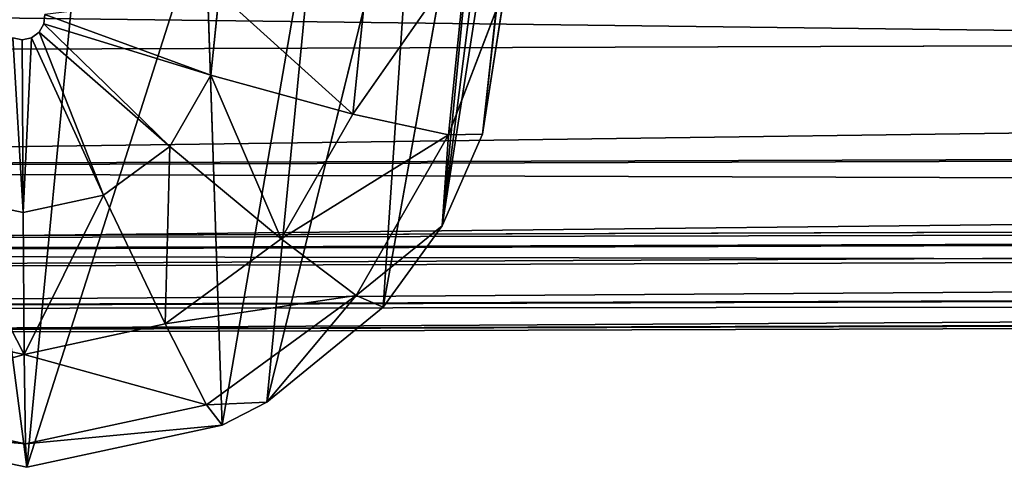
# Model space of a CAD drawing. Extents: x 0 to 230, y 0 to 588.
# Tile 158 of 256: x 96.85 to 101.15, y 205.54 to 207.49. Entities that reach past the tile are written whole.
import ezdxf

# ---------------------------------------------------------------- set-up
doc = ezdxf.new("R2010")
doc.units = 0
doc.header["$LTSCALE"] = 25.4
doc.layers.get('0').update_dxf_attribs({"color": 13, "linetype": 'CONTINUOUS'})

# ---------------------------------------------------------------- blocks, each defined once
blk = doc.blocks.new('VIPER-I-6512-6513_STL_3')
at = {"color": 250}
for p, q in [((-28.4781, 218.7652, 637.723), (-28.8039, 215.7897, 673.504)), ((-28.4781, 218.7652, 637.723), (-28.8039, 215.7897, 673.504)), ((-28.981, 215.3889, 673.4769), (-28.5226, 218.3292, 637.6708)), ((-28.981, 215.3889, 673.4769), (-28.5226, 218.3292, 637.6708)), ((-28.5226, 218.3292, 637.6708), (-28.8039, 215.7897, 673.504)), ((-28.5226, 218.3292, 637.6708), (-28.8039, 215.7897, 673.504)), ((-28.6586, 217.9124, 637.575), (-28.981, 215.3889, 673.4769)), ((-28.6586, 217.9124, 637.575), (-28.981, 215.3889, 673.4769)), ((-28.7548, 217.7254, 637.5167), (-29.2378, 215.0336, 673.4521)), ((-28.7548, 217.7254, 637.5167), (-29.2378, 215.0336, 673.4521)), ((-28.7548, 217.7254, 637.5167), (-28.981, 215.3889, 673.4769)), ((-28.7548, 217.7254, 637.5167), (-28.981, 215.3889, 673.4769)), ((-29.087, 217.2985, 637.3445), (-29.7469, 214.6194, 673.4221)), ((-29.087, 217.2985, 637.3445), (-29.7469, 214.6194, 673.4221)), ((-29.087, 217.2985, 637.3445), (-29.2378, 215.0336, 673.4521)), ((-29.087, 217.2985, 637.3445), (-29.2378, 215.0336, 673.4521)), ((-29.5188, 216.9746, 637.1738), (-29.9423, 214.5191, 673.4143)), ((-29.5188, 216.9746, 637.1738), (-29.9423, 214.5191, 673.4143)), ((-29.5188, 216.9746, 637.1738), (-29.7469, 214.6194, 673.4221)), ((-29.5188, 216.9746, 637.1738), (-29.7469, 214.6194, 673.4221)), ((-31.1146, 216.7683, 637.0391), (-30.7958, 214.3352, 673.397)), ((-31.1146, 216.7683, 637.0391), (-30.7958, 214.3352, 673.397)), ((-30.0174, 216.7726, 637.0468), (-30.7958, 214.3352, 673.397)), ((-30.0174, 216.7726, 637.0468), (-30.7958, 214.3352, 673.397)), ((-30.0174, 216.7726, 637.0468), (-29.9423, 214.5191, 673.4143)), ((-30.0174, 216.7726, 637.0468), (-29.9423, 214.5191, 673.4143)), ((-30.5668, 216.7004, 636.9958), (-30.7958, 214.3352, 673.397)), ((-30.5668, 216.7004, 636.9958), (-30.7958, 214.3352, 673.397)), ((-28.872, 216.5906, 674.3226), (-28.9537, 215.7865, 674.2698)), ((-28.872, 216.5906, 674.3226), (-28.9537, 215.7865, 674.2698)), ((-29.307, 216.5019, 674.9644), (-29.3706, 215.8768, 674.9233)), ((-29.307, 216.5019, 674.9644), (-29.3706, 215.8768, 674.9233)), ((-29.9548, 216.404, 675.3884), (-29.9911, 216.0468, 675.3649)), ((-29.9548, 216.404, 675.3884), (-29.9911, 216.0468, 675.3649)), ((-28.7035, 216.4376, 673.5468), (-28.9537, 215.7865, 674.2698)), ((-28.7035, 216.4376, 673.5468), (-28.9537, 215.7865, 674.2698)), ((-28.7035, 216.4376, 673.5468), (-28.8039, 215.7897, 673.504)), ((-28.7035, 216.4376, 673.5468), (-28.8039, 215.7897, 673.504)), ((-30.7208, 216.2706, 675.5275), (-30.7166, 216.3119, 675.5302)), ((-37.6465, 216.1387, 630.6367), (10.3523, 216.2935, 630.9487)), ((-37.6465, 216.1387, 630.6367), (10.3523, 216.2935, 630.9487)), ((-30.7414, 216.2346, 675.525), (-30.7208, 216.2706, 675.5275)), ((-30.7208, 216.2706, 675.5275), (-29.9911, 216.0468, 675.3649)), ((-30.7208, 216.2706, 675.5275), (-29.9911, 216.0468, 675.3649)), ((-30.775, 216.2101, 675.5232), (-30.7414, 216.2346, 675.525)), ((-30.7414, 216.2346, 675.525), (-30.1699, 215.7352, 675.3436)), ((-30.7414, 216.2346, 675.525), (-30.1699, 215.7352, 675.3436)), ((-30.8563, 216.2098, 675.5226), (-30.8156, 216.2013, 675.5223)), ((-30.8156, 216.2013, 675.5223), (-30.775, 216.2101, 675.5232)), ((-30.8156, 216.2013, 675.5223), (-30.8119, 215.4474, 675.3208)), ((-30.8156, 216.2013, 675.5223), (-30.8119, 215.4474, 675.3208)), ((-30.775, 216.2101, 675.5232), (-30.4602, 215.5232, 675.3279)), ((-30.775, 216.2101, 675.5232), (-30.4602, 215.5232, 675.3279)), ((-29.9911, 216.0468, 675.3649), (-30.1699, 215.7352, 675.3436)), ((-29.9911, 216.0468, 675.3649), (-30.1699, 215.7352, 675.3436)), ((-29.9911, 216.0468, 675.3649), (-29.3706, 215.8768, 674.9233)), ((-29.9911, 216.0468, 675.3649), (-29.3706, 215.8768, 674.9233)), ((-29.3706, 215.8768, 674.9233), (-29.6834, 215.3317, 674.8859)), ((-29.3706, 215.8768, 674.9233), (-29.6834, 215.3317, 674.8859)), ((-29.3706, 215.8768, 674.9233), (-28.9537, 215.7865, 674.2698)), ((-29.3706, 215.8768, 674.9233), (-28.9537, 215.7865, 674.2698)), ((-37.6487, 215.6423, 631.2209), (10.3501, 215.7971, 631.5329)), ((-37.6487, 215.6423, 631.2209), (10.3501, 215.7971, 631.5329)), ((-37.6791, 215.6346, 635.9117), (10.3196, 215.7894, 636.2237)), ((-37.6791, 215.6346, 635.9117), (10.3196, 215.7894, 636.2237)), ((-28.9537, 215.7865, 674.2698), (-29.3561, 215.0853, 674.2217)), ((-28.9537, 215.7865, 674.2698), (-29.3561, 215.0853, 674.2217)), ((-28.8039, 215.7897, 673.504), (-28.981, 215.3889, 673.4769)), ((-28.8039, 215.7897, 673.504), (-28.981, 215.3889, 673.4769)), ((-28.981, 215.3889, 673.4769), (-28.9537, 215.7865, 674.2698)), ((-28.981, 215.3889, 673.4769), (-28.9537, 215.7865, 674.2698)), ((-28.8039, 215.7897, 673.504), (-28.9537, 215.7865, 674.2698)), ((-28.8039, 215.7897, 673.504), (-28.9537, 215.7865, 674.2698)), ((-30.1699, 215.7352, 675.3436), (-30.4602, 215.5232, 675.3279)), ((-30.1699, 215.7352, 675.3436), (-30.4602, 215.5232, 675.3279)), ((-30.1699, 215.7352, 675.3436), (-29.6834, 215.3317, 674.8859)), ((-30.1699, 215.7352, 675.3436), (-29.6834, 215.3317, 674.8859)), ((-30.8119, 215.4474, 675.3208), (-31.1641, 215.521, 675.3234)), ((-30.8119, 215.4474, 675.3208), (-31.1641, 215.521, 675.3234)), ((-30.4602, 215.5232, 675.3279), (-30.8119, 215.4474, 675.3208)), ((-30.4602, 215.5232, 675.3279), (-30.8119, 215.4474, 675.3208)), ((-30.4602, 215.5232, 675.3279), (-30.1914, 214.9607, 674.8586)), ((-30.4602, 215.5232, 675.3279), (-30.1914, 214.9607, 674.8586)), ((-37.6747, 215.3252, 635.3873), (10.324, 215.48, 635.6993)), ((-37.6747, 215.3252, 635.3873), (10.324, 215.48, 635.6993)), ((-37.6737, 215.267, 635.2643), (10.325, 215.4218, 635.5763)), ((-37.6737, 215.267, 635.2643), (10.325, 215.4218, 635.5763)), ((-37.6517, 215.2722, 631.8679), (10.3471, 215.427, 632.1799)), ((-37.6517, 215.2722, 631.8679), (10.3471, 215.427, 632.1799)), ((-30.8119, 215.4474, 675.3208), (-30.8068, 214.8281, 674.8461)), ((-30.8119, 215.4474, 675.3208), (-30.8068, 214.8281, 674.8461)), ((-29.3561, 215.0853, 674.2217), (-28.981, 215.3889, 673.4769)), ((-29.3561, 215.0853, 674.2217), (-28.981, 215.3889, 673.4769)), ((-28.981, 215.3889, 673.4769), (-29.2378, 215.0336, 673.4521)), ((-28.981, 215.3889, 673.4769), (-29.2378, 215.0336, 673.4521)), ((-37.6526, 215.1924, 632.0547), (10.3461, 215.3472, 632.3668)), ((-37.6526, 215.1924, 632.0547), (10.3461, 215.3472, 632.3668)), ((-29.6834, 215.3317, 674.8859), (-30.1914, 214.9607, 674.8586)), ((-29.6834, 215.3317, 674.8859), (-30.1914, 214.9607, 674.8586)), ((-29.6834, 215.3317, 674.8859), (-29.3561, 215.0853, 674.2217)), ((-29.6834, 215.3317, 674.8859), (-29.3561, 215.0853, 674.2217)), ((-37.6684, 215.0225, 634.5612), (10.3304, 215.1773, 634.8732)), ((-37.6684, 215.0225, 634.5612), (10.3304, 215.1773, 634.8732)), ((-37.6554, 215.0255, 632.5704), (10.3433, 215.1803, 632.8824)), ((-37.6554, 215.0255, 632.5704), (10.3433, 215.1803, 632.8824)), ((-37.664, 214.9177, 633.9379), (10.3347, 215.0725, 634.25)), ((-37.664, 214.9177, 633.9379), (10.3347, 215.0725, 634.25)), ((-29.3561, 215.0853, 674.2217), (-30.0096, 214.6081, 674.1866)), ((-29.3561, 215.0853, 674.2217), (-30.0096, 214.6081, 674.1866)), ((-29.7469, 214.6194, 673.4221), (-29.3561, 215.0853, 674.2217)), ((-29.7469, 214.6194, 673.4221), (-29.3561, 215.0853, 674.2217)), ((-29.2378, 215.0336, 673.4521), (-29.3561, 215.0853, 674.2217)), ((-29.2378, 215.0336, 673.4521), (-29.3561, 215.0853, 674.2217)), ((-37.6626, 214.9046, 633.7351), (10.3361, 215.0594, 634.0471)), ((-37.6626, 214.9046, 633.7351), (10.3361, 215.0594, 634.0471)), ((-29.2378, 215.0336, 673.4521), (-29.7469, 214.6194, 673.4221)), ((-29.2378, 215.0336, 673.4521), (-29.7469, 214.6194, 673.4221)), ((-30.8068, 214.8281, 674.8461), (-31.4232, 214.9567, 674.8506)), ((-30.8068, 214.8281, 674.8461), (-31.4232, 214.9567, 674.8506)), ((-30.1914, 214.9607, 674.8586), (-30.8068, 214.8281, 674.8461)), ((-30.1914, 214.9607, 674.8586), (-30.8068, 214.8281, 674.8461)), ((-30.1914, 214.9607, 674.8586), (-30.0096, 214.6081, 674.1866)), ((-30.1914, 214.9607, 674.8586), (-30.0096, 214.6081, 674.1866)), ((-30.8068, 214.8281, 674.8461), (-30.8012, 214.4375, 674.1706)), ((-30.8068, 214.8281, 674.8461), (-30.8012, 214.4375, 674.1706)), ((-30.8012, 214.4375, 674.1706), (-31.594, 214.603, 674.1763)), ((-30.8012, 214.4375, 674.1706), (-31.594, 214.603, 674.1763)), ((-30.0096, 214.6081, 674.1866), (-30.8012, 214.4375, 674.1706)), ((-30.0096, 214.6081, 674.1866), (-30.8012, 214.4375, 674.1706)), ((-29.7469, 214.6194, 673.4221), (-30.0096, 214.6081, 674.1866)), ((-29.7469, 214.6194, 673.4221), (-30.0096, 214.6081, 674.1866)), ((-29.9423, 214.5191, 673.4143), (-30.0096, 214.6081, 674.1866)), ((-29.9423, 214.5191, 673.4143), (-30.0096, 214.6081, 674.1866)), ((-29.7469, 214.6194, 673.4221), (-29.9423, 214.5191, 673.4143)), ((-29.7469, 214.6194, 673.4221), (-29.9423, 214.5191, 673.4143)), ((-30.7958, 214.3352, 673.397), (-31.6506, 214.5136, 673.4032)), ((-30.7958, 214.3352, 673.397), (-31.6506, 214.5136, 673.4032)), ((-29.9423, 214.5191, 673.4143), (-30.7958, 214.3352, 673.397)), ((-29.9423, 214.5191, 673.4143), (-30.7958, 214.3352, 673.397)), ((-30.7958, 214.3352, 673.397), (-30.8012, 214.4375, 674.1706)), ((-30.7958, 214.3352, 673.397), (-30.8012, 214.4375, 674.1706))]:
    blk.add_line(p, q, dxfattribs=at)
at = {"color": 7}
mesh = blk.add_polyface(dxfattribs=at)
corners = [(-28.4781, 218.7652, 637.723), (-28.8039, 215.7897, 673.504), (-28.5226, 218.3292, 637.6708)]
mesh.append_faces([[corners[k] for k in face] for face in [(0, 1, 2)]], dxfattribs={"color": 7})
mesh = blk.add_polyface(dxfattribs=at)
corners = [(-28.4781, 218.7652, 637.723), (-28.7035, 216.4376, 673.5468), (-28.8039, 215.7897, 673.504)]
mesh.append_faces([[corners[k] for k in face] for face in [(0, 1, 2)]], dxfattribs={"color": 7})
mesh = blk.add_polyface(dxfattribs=at)
corners = [(-28.5226, 218.3292, 637.6708), (-28.8039, 215.7897, 673.504), (-28.981, 215.3889, 673.4769)]
mesh.append_faces([[corners[k] for k in face] for face in [(0, 1, 2)]], dxfattribs={"color": 7})
mesh = blk.add_polyface(dxfattribs=at)
corners = [(-28.5226, 218.3292, 637.6708), (-28.981, 215.3889, 673.4769), (-28.6586, 217.9124, 637.575)]
mesh.append_faces([[corners[k] for k in face] for face in [(0, 1, 2)]], dxfattribs={"color": 7})
mesh = blk.add_polyface(dxfattribs=at)
corners = [(-28.6586, 217.9124, 637.575), (-28.981, 215.3889, 673.4769), (-28.7548, 217.7254, 637.5167)]
mesh.append_faces([[corners[k] for k in face] for face in [(0, 1, 2)]], dxfattribs={"color": 7})
mesh = blk.add_polyface(dxfattribs=at)
corners = [(-28.7548, 217.7254, 637.5167), (-29.2378, 215.0336, 673.4521), (-29.087, 217.2985, 637.3445)]
mesh.append_faces([[corners[k] for k in face] for face in [(0, 1, 2)]], dxfattribs={"color": 7})
mesh = blk.add_polyface(dxfattribs=at)
corners = [(-28.7548, 217.7254, 637.5167), (-28.981, 215.3889, 673.4769), (-29.2378, 215.0336, 673.4521)]
mesh.append_faces([[corners[k] for k in face] for face in [(0, 1, 2)]], dxfattribs={"color": 7})
mesh = blk.add_polyface(dxfattribs=at)
corners = [(-29.7469, 214.6194, 673.4221), (-29.5188, 216.9746, 637.1738), (-29.087, 217.2985, 637.3445)]
mesh.append_faces([[corners[k] for k in face] for face in [(0, 1, 2)]], dxfattribs={"color": 7})
mesh = blk.add_polyface(dxfattribs=at)
corners = [(-29.2378, 215.0336, 673.4521), (-29.7469, 214.6194, 673.4221), (-29.087, 217.2985, 637.3445)]
mesh.append_faces([[corners[k] for k in face] for face in [(0, 1, 2)]], dxfattribs={"color": 7})
mesh = blk.add_polyface(dxfattribs=at)
corners = [(-30.5226, 217.157, 629.968), (-37.6465, 216.1387, 630.6367), (-31.0725, 217.2312, 629.9266)]
mesh.append_faces([[corners[k] for k in face] for face in [(0, 1, 2)]], dxfattribs={"color": 7})
mesh = blk.add_polyface(dxfattribs=at)
corners = [(10.3523, 216.2935, 630.9487), (-37.6465, 216.1387, 630.6367), (-30.5226, 217.157, 629.968)]
mesh.append_faces([[corners[k] for k in face] for face in [(0, 1, 2)]], dxfattribs={"color": 7})
mesh = blk.add_polyface(dxfattribs=at)
corners = [(-29.9423, 214.5191, 673.4143), (-30.0174, 216.7726, 637.0468), (-29.5188, 216.9746, 637.1738)]
mesh.append_faces([[corners[k] for k in face] for face in [(0, 1, 2)]], dxfattribs={"color": 7})
mesh = blk.add_polyface(dxfattribs=at)
corners = [(-29.7469, 214.6194, 673.4221), (-29.9423, 214.5191, 673.4143), (-29.5188, 216.9746, 637.1738)]
mesh.append_faces([[corners[k] for k in face] for face in [(0, 1, 2)]], dxfattribs={"color": 7})
mesh = blk.add_polyface(dxfattribs=at)
corners = [(-31.6506, 214.5136, 673.4032), (-31.1146, 216.7683, 637.0391), (-30.7958, 214.3352, 673.397)]
mesh.append_faces([[corners[k] for k in face] for face in [(0, 1, 2)]], dxfattribs={"color": 7})
mesh = blk.add_polyface(dxfattribs=at)
corners = [(-30.7958, 214.3352, 673.397), (-31.1146, 216.7683, 637.0391), (-30.5668, 216.7004, 636.9958)]
mesh.append_faces([[corners[k] for k in face] for face in [(0, 1, 2)]], dxfattribs={"color": 7})
mesh = blk.add_polyface(dxfattribs=at)
corners = [(-30.7958, 214.3352, 673.397), (-30.5668, 216.7004, 636.9958), (-30.0174, 216.7726, 637.0468)]
mesh.append_faces([[corners[k] for k in face] for face in [(0, 1, 2)]], dxfattribs={"color": 7})
mesh = blk.add_polyface(dxfattribs=at)
corners = [(-29.9423, 214.5191, 673.4143), (-30.7958, 214.3352, 673.397), (-30.0174, 216.7726, 637.0468)]
mesh.append_faces([[corners[k] for k in face] for face in [(0, 1, 2)]], dxfattribs={"color": 7})
mesh = blk.add_polyface(dxfattribs=at)
corners = [(-28.872, 216.5906, 674.3226), (-29.3706, 215.8768, 674.9233), (-28.9537, 215.7865, 674.2698), (-29.307, 216.5019, 674.9644)]
mesh.append_faces([[corners[k] for k in face] for face in [(0, 1, 2), (1, 0, 3)]], dxfattribs={"vtx0": -1, "color": 7})
mesh = blk.add_polyface(dxfattribs=at)
corners = [(-28.872, 216.5906, 674.3226), (-28.9537, 215.7865, 674.2698), (-28.7035, 216.4376, 673.5468)]
mesh.append_faces([[corners[k] for k in face] for face in [(0, 1, 2)]], dxfattribs={"color": 7})
mesh = blk.add_polyface(dxfattribs=at)
corners = [(10.3196, 215.7894, 636.2237), (-37.6868, 216.3814, 636.7255), (-37.6791, 215.6346, 635.9117), (10.3119, 216.5362, 637.0375)]
mesh.append_faces([[corners[k] for k in face] for face in [(0, 1, 2), (1, 0, 3)]], dxfattribs={"vtx0": -1, "color": 7})
mesh = blk.add_polyface(dxfattribs=at)
corners = [(-29.3706, 215.8768, 674.9233), (-29.9548, 216.404, 675.3884), (-29.9911, 216.0468, 675.3649), (-29.307, 216.5019, 674.9644)]
mesh.append_faces([[corners[k] for k in face] for face in [(0, 1, 2), (1, 0, 3)]], dxfattribs={"vtx0": -1, "color": 7})
mesh = blk.add_polyface(dxfattribs=at)
corners = [(-29.9911, 216.0468, 675.3649), (-30.7166, 216.3119, 675.5302), (-30.7208, 216.2706, 675.5275), (-29.9548, 216.404, 675.3884)]
mesh.append_faces([[corners[k] for k in face] for face in [(0, 1, 2), (1, 0, 3)]], dxfattribs={"vtx0": -1, "color": 7})
mesh = blk.add_polyface(dxfattribs=at)
corners = [(-28.7035, 216.4376, 673.5468), (-28.9537, 215.7865, 674.2698), (-28.8039, 215.7897, 673.504)]
mesh.append_faces([[corners[k] for k in face] for face in [(0, 1, 2)]], dxfattribs={"color": 7})
mesh = blk.add_polyface(dxfattribs=at)
corners = [(10.3523, 216.2935, 630.9487), (-37.6487, 215.6423, 631.2209), (-37.6465, 216.1387, 630.6367), (10.3501, 215.7971, 631.5329)]
mesh.append_faces([[corners[k] for k in face] for face in [(0, 1, 2), (1, 0, 3)]], dxfattribs={"vtx0": -1, "color": 7})
mesh = blk.add_polyface(dxfattribs=at)
corners = [(-30.1699, 215.7352, 675.3436), (-30.7208, 216.2706, 675.5275), (-30.7414, 216.2346, 675.525), (-29.9911, 216.0468, 675.3649)]
mesh.append_faces([[corners[k] for k in face] for face in [(0, 1, 2), (1, 0, 3)]], dxfattribs={"vtx0": -1, "color": 7})
mesh = blk.add_polyface(dxfattribs=at)
corners = [(-30.4602, 215.5232, 675.3279), (-30.7414, 216.2346, 675.525), (-30.775, 216.2101, 675.5232), (-30.1699, 215.7352, 675.3436)]
mesh.append_faces([[corners[k] for k in face] for face in [(0, 1, 2), (1, 0, 3)]], dxfattribs={"vtx0": -1, "color": 7})
mesh = blk.add_polyface(dxfattribs=at)
corners = [(-30.8119, 215.4474, 675.3208), (-30.8563, 216.2098, 675.5226), (-31.1641, 215.521, 675.3234), (-30.8156, 216.2013, 675.5223)]
mesh.append_faces([[corners[k] for k in face] for face in [(0, 1, 2), (1, 0, 3)]], dxfattribs={"vtx0": -1, "color": 7})
mesh = blk.add_polyface(dxfattribs=at)
corners = [(-30.8119, 215.4474, 675.3208), (-30.775, 216.2101, 675.5232), (-30.8156, 216.2013, 675.5223), (-30.4602, 215.5232, 675.3279)]
mesh.append_faces([[corners[k] for k in face] for face in [(0, 1, 2), (1, 0, 3)]], dxfattribs={"vtx0": -1, "color": 7})
mesh = blk.add_polyface(dxfattribs=at)
corners = [(-29.6834, 215.3317, 674.8859), (-29.9911, 216.0468, 675.3649), (-30.1699, 215.7352, 675.3436), (-29.3706, 215.8768, 674.9233)]
mesh.append_faces([[corners[k] for k in face] for face in [(0, 1, 2), (1, 0, 3)]], dxfattribs={"vtx0": -1, "color": 7})
mesh = blk.add_polyface(dxfattribs=at)
corners = [(-28.9537, 215.7865, 674.2698), (-29.6834, 215.3317, 674.8859), (-29.3561, 215.0853, 674.2217), (-29.3706, 215.8768, 674.9233)]
mesh.append_faces([[corners[k] for k in face] for face in [(0, 1, 2), (1, 0, 3)]], dxfattribs={"vtx0": -1, "color": 7})
mesh = blk.add_polyface(dxfattribs=at)
corners = [(10.3501, 215.7971, 631.5329), (-37.6517, 215.2722, 631.8679), (-37.6487, 215.6423, 631.2209), (10.3471, 215.427, 632.1799)]
mesh.append_faces([[corners[k] for k in face] for face in [(0, 1, 2), (1, 0, 3)]], dxfattribs={"vtx0": -1, "color": 7})
mesh = blk.add_polyface(dxfattribs=at)
corners = [(10.324, 215.48, 635.6993), (-37.6791, 215.6346, 635.9117), (-37.6747, 215.3252, 635.3873), (10.3196, 215.7894, 636.2237)]
mesh.append_faces([[corners[k] for k in face] for face in [(0, 1, 2), (1, 0, 3)]], dxfattribs={"vtx0": -1, "color": 7})
mesh = blk.add_polyface(dxfattribs=at)
corners = [(-28.9537, 215.7865, 674.2698), (-29.3561, 215.0853, 674.2217), (-28.981, 215.3889, 673.4769)]
mesh.append_faces([[corners[k] for k in face] for face in [(0, 1, 2)]], dxfattribs={"color": 7})
mesh = blk.add_polyface(dxfattribs=at)
corners = [(-28.8039, 215.7897, 673.504), (-28.9537, 215.7865, 674.2698), (-28.981, 215.3889, 673.4769)]
mesh.append_faces([[corners[k] for k in face] for face in [(0, 1, 2)]], dxfattribs={"color": 7})
mesh = blk.add_polyface(dxfattribs=at)
corners = [(-30.1914, 214.9607, 674.8586), (-30.1699, 215.7352, 675.3436), (-30.4602, 215.5232, 675.3279), (-29.6834, 215.3317, 674.8859)]
mesh.append_faces([[corners[k] for k in face] for face in [(0, 1, 2), (1, 0, 3)]], dxfattribs={"vtx0": -1, "color": 7})
mesh = blk.add_polyface(dxfattribs=at)
corners = [(-30.8068, 214.8281, 674.8461), (-31.1641, 215.521, 675.3234), (-31.4232, 214.9567, 674.8506), (-30.8119, 215.4474, 675.3208)]
mesh.append_faces([[corners[k] for k in face] for face in [(0, 1, 2), (1, 0, 3)]], dxfattribs={"vtx0": -1, "color": 7})
mesh = blk.add_polyface(dxfattribs=at)
corners = [(-30.8068, 214.8281, 674.8461), (-30.4602, 215.5232, 675.3279), (-30.8119, 215.4474, 675.3208), (-30.1914, 214.9607, 674.8586)]
mesh.append_faces([[corners[k] for k in face] for face in [(0, 1, 2), (1, 0, 3)]], dxfattribs={"vtx0": -1, "color": 7})
mesh = blk.add_polyface(dxfattribs=at)
corners = [(10.325, 215.4218, 635.5763), (-37.6747, 215.3252, 635.3873), (-37.6737, 215.267, 635.2643), (10.324, 215.48, 635.6993)]
mesh.append_faces([[corners[k] for k in face] for face in [(0, 1, 2), (1, 0, 3)]], dxfattribs={"vtx0": -1, "color": 7})
mesh = blk.add_polyface(dxfattribs=at)
corners = [(10.3304, 215.1773, 634.8732), (-37.6737, 215.267, 635.2643), (-37.6684, 215.0225, 634.5612), (10.325, 215.4218, 635.5763)]
mesh.append_faces([[corners[k] for k in face] for face in [(0, 1, 2), (1, 0, 3)]], dxfattribs={"vtx0": -1, "color": 7})
mesh = blk.add_polyface(dxfattribs=at)
corners = [(10.3471, 215.427, 632.1799), (-37.6526, 215.1924, 632.0547), (-37.6517, 215.2722, 631.8679), (10.3461, 215.3472, 632.3668)]
mesh.append_faces([[corners[k] for k in face] for face in [(0, 1, 2), (1, 0, 3)]], dxfattribs={"vtx0": -1, "color": 7})
mesh = blk.add_polyface(dxfattribs=at)
corners = [(-28.981, 215.3889, 673.4769), (-29.3561, 215.0853, 674.2217), (-29.2378, 215.0336, 673.4521)]
mesh.append_faces([[corners[k] for k in face] for face in [(0, 1, 2)]], dxfattribs={"color": 7})
mesh = blk.add_polyface(dxfattribs=at)
corners = [(10.3461, 215.3472, 632.3668), (-37.6554, 215.0255, 632.5704), (-37.6526, 215.1924, 632.0547), (10.3433, 215.1803, 632.8824)]
mesh.append_faces([[corners[k] for k in face] for face in [(0, 1, 2), (1, 0, 3)]], dxfattribs={"vtx0": -1, "color": 7})
mesh = blk.add_polyface(dxfattribs=at)
corners = [(-29.3561, 215.0853, 674.2217), (-30.1914, 214.9607, 674.8586), (-30.0096, 214.6081, 674.1866), (-29.6834, 215.3317, 674.8859)]
mesh.append_faces([[corners[k] for k in face] for face in [(0, 1, 2), (1, 0, 3)]], dxfattribs={"vtx0": -1, "color": 7})
mesh = blk.add_polyface(dxfattribs=at)
corners = [(10.3347, 215.0725, 634.25), (-37.6684, 215.0225, 634.5612), (-37.664, 214.9177, 633.9379), (10.3304, 215.1773, 634.8732)]
mesh.append_faces([[corners[k] for k in face] for face in [(0, 1, 2), (1, 0, 3)]], dxfattribs={"vtx0": -1, "color": 7})
mesh = blk.add_polyface(dxfattribs=at)
corners = [(10.3433, 215.1803, 632.8824), (-37.6626, 214.9046, 633.7351), (-37.6554, 215.0255, 632.5704), (10.3361, 215.0594, 634.0471)]
mesh.append_faces([[corners[k] for k in face] for face in [(0, 1, 2), (1, 0, 3)]], dxfattribs={"vtx0": -1, "color": 7})
mesh = blk.add_polyface(dxfattribs=at)
corners = [(10.3361, 215.0594, 634.0471), (-37.664, 214.9177, 633.9379), (-37.6626, 214.9046, 633.7351), (10.3347, 215.0725, 634.25)]
mesh.append_faces([[corners[k] for k in face] for face in [(0, 1, 2), (1, 0, 3)]], dxfattribs={"vtx0": -1, "color": 7})
mesh = blk.add_polyface(dxfattribs=at)
corners = [(-29.3561, 215.0853, 674.2217), (-30.0096, 214.6081, 674.1866), (-29.7469, 214.6194, 673.4221)]
mesh.append_faces([[corners[k] for k in face] for face in [(0, 1, 2)]], dxfattribs={"color": 7})
mesh = blk.add_polyface(dxfattribs=at)
corners = [(-29.3561, 215.0853, 674.2217), (-29.7469, 214.6194, 673.4221), (-29.2378, 215.0336, 673.4521)]
mesh.append_faces([[corners[k] for k in face] for face in [(0, 1, 2)]], dxfattribs={"color": 7})
mesh = blk.add_polyface(dxfattribs=at)
corners = [(-30.8068, 214.8281, 674.8461), (-31.594, 214.603, 674.1763), (-30.8012, 214.4375, 674.1706), (-31.4232, 214.9567, 674.8506)]
mesh.append_faces([[corners[k] for k in face] for face in [(0, 1, 2), (1, 0, 3)]], dxfattribs={"vtx0": -1, "color": 7})
mesh = blk.add_polyface(dxfattribs=at)
corners = [(-30.0096, 214.6081, 674.1866), (-30.8068, 214.8281, 674.8461), (-30.8012, 214.4375, 674.1706), (-30.1914, 214.9607, 674.8586)]
mesh.append_faces([[corners[k] for k in face] for face in [(0, 1, 2), (1, 0, 3)]], dxfattribs={"vtx0": -1, "color": 7})
mesh = blk.add_polyface(dxfattribs=at)
corners = [(-30.8012, 214.4375, 674.1706), (-31.6506, 214.5136, 673.4032), (-30.7958, 214.3352, 673.397), (-31.594, 214.603, 674.1763)]
mesh.append_faces([[corners[k] for k in face] for face in [(0, 1, 2), (1, 0, 3)]], dxfattribs={"vtx0": -1, "color": 7})
mesh = blk.add_polyface(dxfattribs=at)
corners = [(-29.9423, 214.5191, 673.4143), (-30.8012, 214.4375, 674.1706), (-30.7958, 214.3352, 673.397), (-30.0096, 214.6081, 674.1866)]
mesh.append_faces([[corners[k] for k in face] for face in [(0, 1, 2), (1, 0, 3)]], dxfattribs={"vtx0": -1, "color": 7})
mesh = blk.add_polyface(dxfattribs=at)
corners = [(-30.0096, 214.6081, 674.1866), (-29.9423, 214.5191, 673.4143), (-29.7469, 214.6194, 673.4221)]
mesh.append_faces([[corners[k] for k in face] for face in [(0, 1, 2)]], dxfattribs={"color": 7})
blk = doc.blocks.new('GRUPUJ_1')
at = {"color": 0}
blk.add_blockref('VIPER-I-6512-6513_STL_3', (127.6715, -8.7968, -2.1073), dxfattribs=at)

msp = doc.modelspace()

# ---------------------------------------------------------------- block references
at = {"color": 0}
msp.add_blockref('GRUPUJ_1', (0, 0), dxfattribs=at)

doc.saveas('drawing.dxf')
